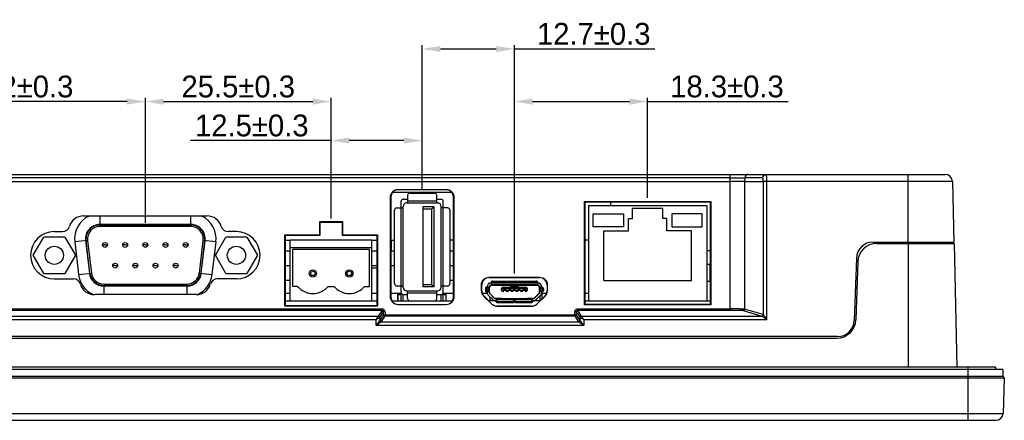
# Model space of a CAD drawing. Extents: x 1181 to 2072, y -1513 to -883.
# Tile 6 of 7: x 1761 to 1896, y -1033 to -978. Entities that reach past the tile are written whole.
import ezdxf

# ---------------------------------------------------------------- set-up
doc = ezdxf.new("R2010")
doc.units = 0
doc.header["$LTSCALE"] = 0.25
doc.layers.get('0').update_dxf_attribs({"color": 2, "linetype": 'CONTINUOUS'})
doc.layers.get('DEFPOINTS').update_dxf_attribs({"linetype": 'CONTINUOUS'})
doc.layers.add('实线', color=2, linetype='CONTINUOUS')
doc.layers.add('标注', color=8, linetype='CONTINUOUS')
doc.dimstyles.get("Standard").update_dxf_attribs({"dimtxt": 3, "dimasz": 2.5, "dimexe": 0.5, "dimexo": 0.5, "dimgap": 0.5, "dimtad": 1, "dimdec": 1, "dimtxsty": 'STANDARD', "dimcen": 2.5, "dimclrd": 256, "dimclre": 256, "dimclrt": 256, "dimazin": 3, "dimtfac": 0.5, "dimtdec": 1, "dimtmove": 0, "dimatfit": 3, "dimtolj": 1})

# ---------------------------------------------------------------- blocks, each defined once
blk = doc.blocks.new('*D420')
at = {"layer": 'DEFPOINTS', "color": 0}
for p in [(1746.12, -989.19), (1778.12, -1006.36), (1746.12, -1008.16)]:
    blk.add_point(p, dxfattribs=at)
at = {"layer": '标注'}
for p, q in [((1746.12, -1007.66), (1746.12, -988.69)), ((1775.62, -989.19), (1748.62, -989.19)), ((1778.12, -1005.86), (1778.12, -988.69))]:
    blk.add_line(p, q, dxfattribs=at)
for points in [[(1748.62, -988.77), (1748.62, -989.61), (1746.12, -989.19)], [(1775.62, -988.77), (1775.62, -989.61), (1778.12, -989.19)]]:
    blk.add_solid(points, dxfattribs=at)
at = {"layer": '标注', "insert": (1762.12, -987.14), "char_height": 3, "attachment_point": 5}
blk.add_mtext('\\A1;32±0.3', dxfattribs=at)
blk = doc.blocks.new('*D421')
at = {"layer": 'DEFPOINTS', "color": 0}
for p in [(1803.62, -989.19), (1778.12, -1006.36), (1803.62, -1005.69)]:
    blk.add_point(p, dxfattribs=at)
at = {"layer": '标注'}
for p, q in [((1778.12, -1005.86), (1778.12, -988.69)), ((1780.62, -989.19), (1801.12, -989.19)), ((1803.62, -1005.19), (1803.62, -988.69))]:
    blk.add_line(p, q, dxfattribs=at)
for points in [[(1780.62, -988.77), (1780.62, -989.61), (1778.12, -989.19)], [(1801.12, -988.77), (1801.12, -989.61), (1803.62, -989.19)]]:
    blk.add_solid(points, dxfattribs=at)
at = {"layer": '标注', "insert": (1790.87, -987.14), "char_height": 3, "attachment_point": 5}
blk.add_mtext('\\A1;25.5±0.3', dxfattribs=at)
blk = doc.blocks.new('*D422')
at = {"layer": 'DEFPOINTS', "color": 0}
for p in [(1828.78, -981.96), (1816.12, -1001.76), (1828.78, -1013.33)]:
    blk.add_point(p, dxfattribs=at)
at = {"layer": '标注'}
for p, q in [((1816.12, -1001.26), (1816.12, -981.46)), ((1818.62, -981.96), (1826.28, -981.96)), ((1828.78, -1012.83), (1828.78, -981.46)), ((1828.78, -981.96), (1848.06, -981.96))]:
    blk.add_line(p, q, dxfattribs=at)
for points in [[(1818.62, -981.55), (1818.62, -982.38), (1816.12, -981.96)], [(1826.28, -981.55), (1826.28, -982.38), (1828.78, -981.96)]]:
    blk.add_solid(points, dxfattribs=at)
at = {"layer": '标注', "insert": (1839.67, -979.9), "char_height": 3, "attachment_point": 5}
blk.add_mtext('\\A1;12.7±0.3', dxfattribs=at)
blk = doc.blocks.new('*D426')
at = {"layer": 'DEFPOINTS', "color": 0}
for p in [(1816.12, -994.55), (1816.12, -1001.29), (1803.62, -1005.74)]:
    blk.add_point(p, dxfattribs=at)
at = {"layer": '标注'}
for p, q in [((1803.62, -994.55), (1784.34, -994.55)), ((1803.62, -1005.24), (1803.62, -994.05)), ((1813.62, -994.55), (1806.12, -994.55)), ((1816.12, -1000.79), (1816.12, -994.05))]:
    blk.add_line(p, q, dxfattribs=at)
for points in [[(1806.12, -994.13), (1806.12, -994.96), (1803.62, -994.55)], [(1813.62, -994.13), (1813.62, -994.96), (1816.12, -994.55)]]:
    blk.add_solid(points, dxfattribs=at)
at = {"layer": '标注', "insert": (1792.73, -992.49), "char_height": 3, "attachment_point": 5}
blk.add_mtext('\\A1;12.5±0.3', dxfattribs=at)
blk = doc.blocks.new('*D427')
at = {"layer": 'DEFPOINTS', "color": 0}
for p in [(1847.07, -989.19), (1847.07, -1002.91), (1828.78, -1012.83)]:
    blk.add_point(p, dxfattribs=at)
at = {"layer": '标注'}
for p, q in [((1828.78, -1012.33), (1828.78, -988.69)), ((1831.28, -989.19), (1844.57, -989.19)), ((1847.07, -1002.41), (1847.07, -988.69)), ((1847.07, -989.19), (1866.35, -989.19))]:
    blk.add_line(p, q, dxfattribs=at)
for points in [[(1831.28, -988.77), (1831.28, -989.61), (1828.78, -989.19)], [(1844.57, -988.77), (1844.57, -989.61), (1847.07, -989.19)]]:
    blk.add_solid(points, dxfattribs=at)
at = {"layer": '标注', "insert": (1857.96, -987.13), "char_height": 3, "attachment_point": 5}
blk.add_mtext('\\A1;18.3±0.3', dxfattribs=at)

msp = doc.modelspace()

# ---------------------------------------------------------------- linework, layer by layer
at = {"color": 7, "linetype": 'CONTINUOUS'}
for p, q in [((1838.39, -1002.91), (1855.75, -1002.91)), ((1838.45, -1002.96), (1838.39, -1002.91)), ((1838.4, -1017.11), (1838.39, -1002.91)), ((1838.45, -1002.96), (1855.7, -1002.96)), ((1838.45, -1002.96), (1838.45, -1017.06)), ((1838.95, -1003.46), (1855.2, -1003.46)), ((1838.95, -1003.46), (1838.95, -1016.56)), ((1841.98, -1002.96), (1841.99, -1003.46)), ((1849.17, -1003.86), (1844.97, -1003.86)), ((1844.97, -1005.26), (1844.97, -1003.86)), ((1849.17, -1005.26), (1849.17, -1003.86)), ((1855.2, -1003.46), (1855.2, -1016.56)), ((1855.7, -1002.96), (1855.75, -1002.91)), ((1855.7, -1017.06), (1855.7, -1002.96)), ((1855.75, -1002.91), (1855.74, -1017.11)), ((1839.57, -1004.61), (1843.77, -1004.61)), ((1839.57, -1006.41), (1839.57, -1004.61)), ((1843.77, -1004.61), (1843.77, -1006.41)), ((1844.42, -1005.26), (1844.97, -1005.26)), ((1844.42, -1006.96), (1844.42, -1005.26)), ((1849.72, -1005.26), (1849.17, -1005.26)), ((1849.72, -1006.96), (1849.72, -1005.26)), ((1854.57, -1004.61), (1850.37, -1004.61)), ((1850.37, -1004.61), (1850.37, -1006.41)), ((1854.57, -1006.41), (1854.57, -1004.61)), ((1802.07, -1007.49), (1802.07, -1005.69)), ((1802.07, -1005.69), (1805.17, -1005.69)), ((1802.12, -1005.74), (1802.07, -1005.69)), ((1802.12, -1007.54), (1802.12, -1005.74)), ((1802.12, -1005.74), (1805.12, -1005.74)), ((1805.12, -1005.74), (1805.17, -1005.69)), ((1805.12, -1005.74), (1805.12, -1007.54)), ((1805.17, -1005.69), (1805.17, -1007.49)), ((1843.77, -1006.41), (1839.57, -1006.41)), ((1850.37, -1006.41), (1854.57, -1006.41)), ((1797.28, -1017.31), (1797.27, -1007.49)), ((1797.27, -1007.49), (1802.07, -1007.49)), ((1797.32, -1007.54), (1797.27, -1007.49)), ((1797.32, -1007.54), (1797.32, -1017.26)), ((1797.32, -1007.54), (1802.12, -1007.54)), ((1798.02, -1008.26), (1797.32, -1008.26)), ((1798.02, -1016.56), (1798.02, -1008.24)), ((1809.22, -1008.24), (1798.02, -1008.24)), ((1802.07, -1007.49), (1802.12, -1007.54)), ((1805.17, -1007.49), (1805.12, -1007.54)), ((1805.12, -1007.54), (1809.92, -1007.54)), ((1805.17, -1007.49), (1809.97, -1007.49)), ((1809.22, -1016.56), (1809.22, -1008.24)), ((1809.92, -1008.26), (1809.22, -1008.26)), ((1809.92, -1007.54), (1809.97, -1007.49)), ((1809.92, -1017.26), (1809.92, -1007.54)), ((1809.97, -1007.49), (1809.97, -1017.31)), ((1838.45, -1008.19), (1838.95, -1008.19)), ((1841.07, -1006.96), (1844.42, -1006.96)), ((1841.07, -1013.76), (1841.07, -1006.96)), ((1853.07, -1006.96), (1849.72, -1006.96)), ((1853.07, -1013.76), (1853.07, -1006.96)), ((1798.02, -1009.24), (1809.22, -1009.24)), ((1798.37, -1014.59), (1798.37, -1009.51)), ((1808.87, -1009.51), (1798.37, -1009.51)), ((1808.87, -1014.59), (1808.87, -1009.51)), ((1798.02, -1009.76), (1797.32, -1009.76)), ((1809.92, -1009.76), (1809.22, -1009.76)), ((1855.7, -1009.69), (1855.2, -1009.69)), ((1798.02, -1011.76), (1797.32, -1011.76)), ((1809.92, -1011.76), (1809.22, -1011.76)), ((1809.92, -1012.06), (1809.22, -1012.06)), ((1855.7, -1011.56), (1855.2, -1011.56)), ((1855.6, -1011.56), (1855.6, -1013.91)), ((1798.02, -1013.76), (1797.32, -1013.76)), ((1799.02, -1014.59), (1798.37, -1014.59)), ((1803.22, -1014.59), (1804.02, -1014.59)), ((1808.22, -1014.59), (1808.87, -1014.59)), ((1841.07, -1013.76), (1853.07, -1013.76)), ((1855.7, -1013.91), (1855.2, -1013.91)), ((1798.02, -1015.56), (1797.32, -1015.56)), ((1809.92, -1015.56), (1809.22, -1015.56)), ((1838.95, -1015.56), (1838.45, -1015.56)), ((1809.97, -1017.31), (1797.27, -1017.31)), ((1797.32, -1017.26), (1797.28, -1017.31)), ((1797.32, -1016.56), (1809.92, -1016.56)), ((1809.92, -1017.26), (1797.32, -1017.26)), ((1809.92, -1017.26), (1809.97, -1017.31)), ((1838.45, -1017.06), (1838.4, -1017.11)), ((1855.74, -1017.11), (1838.4, -1017.11)), ((1838.45, -1016.56), (1855.7, -1016.56)), ((1855.7, -1017.06), (1838.45, -1017.06)), ((1855.7, -1017.06), (1855.74, -1017.11))]:
    msp.add_line(p, q, dxfattribs=at)
for centre, radius in [((1801.12, -1012.81), 0.5), ((1806.12, -1012.81), 0.5), ((1801.12, -1012.81), 0.3), ((1806.12, -1012.81), 0.3)]:
    msp.add_circle(centre, radius, dxfattribs=at)
for centre in [(1801.12, -1012.81), (1806.12, -1012.81)]:
    msp.add_arc(centre, 2.75, 220.2142, 319.7858, dxfattribs=at)
at = {"layer": '实线'}
for p, q in [((1700.24, -999.19), (1887.91, -999.19)), ((1858.39, -999.68), (1729.75, -999.68)), ((1729.75, -1000.17), (1858.39, -1000.17)), ((1858.39, -1000.17), (1858.39, -999.68)), ((1858.39, -1017.68), (1858.39, -1000.17)), ((1858.4, -999.68), (1858.4, -999.19)), ((1860.39, -999.68), (1860.38, -1000.17)), ((1860.38, -1000.17), (1862.92, -1000.17)), ((1860.38, -1000.17), (1860.38, -1017.72)), ((1862.88, -999.68), (1860.39, -999.68)), ((1862.92, -1000.17), (1862.95, -1018.47)), ((1888.91, -1000.17), (1863.41, -1000.17)), ((1863.45, -1019.16), (1863.41, -1000.17)), ((1882.82, -1008.49), (1882.82, -999.19)), ((1888.91, -1000.17), (1889.08, -1008.49)), ((1812.77, -1001.29), (1819.47, -1001.29)), ((1811.77, -1016.06), (1811.77, -1002.29)), ((1811.82, -1002.29), (1811.77, -1002.29)), ((1811.82, -1002.29), (1811.82, -1016.06)), ((1820.2, -1001.69), (1812.04, -1001.69)), ((1813.52, -1002.61), (1814.12, -1002.61)), ((1814.12, -1002.06), (1814.12, -1003.11)), ((1814.12, -1002.81), (1818.12, -1002.81)), ((1814.42, -1001.76), (1817.82, -1001.76)), ((1816.27, -1001.69), (1816.27, -1001.76)), ((1818.12, -1003.11), (1818.12, -1002.06)), ((1818.12, -1002.61), (1818.72, -1002.61)), ((1820.47, -1002.29), (1820.42, -1002.29)), ((1820.42, -1016.06), (1820.42, -1002.29)), ((1820.47, -1002.29), (1820.47, -1016.06)), ((1812.32, -1014.21), (1812.32, -1004.11)), ((1812.62, -1003.81), (1813.52, -1003.81)), ((1813.22, -1015.41), (1813.22, -1002.91)), ((1813.52, -1014.71), (1813.52, -1003.61)), ((1814.02, -1003.11), (1818.22, -1003.11)), ((1817.72, -1003.66), (1816.22, -1003.66)), ((1816.22, -1003.66), (1816.22, -1014.66)), ((1817.42, -1003.96), (1816.22, -1003.96)), ((1817.72, -1003.66), (1817.42, -1003.96)), ((1817.42, -1003.96), (1817.42, -1014.36)), ((1817.72, -1003.66), (1817.72, -1014.66)), ((1818.72, -1014.71), (1818.72, -1003.61)), ((1819.62, -1003.81), (1818.72, -1003.81)), ((1819.02, -1015.41), (1819.02, -1002.91)), ((1819.92, -1004.11), (1819.92, -1014.21)), ((1838.39, -1002.91), (1855.75, -1002.91)), ((1838.45, -1002.96), (1838.39, -1002.91)), ((1838.4, -1017.11), (1838.39, -1002.91)), ((1838.45, -1002.96), (1855.7, -1002.96)), ((1838.45, -1002.96), (1838.45, -1017.06)), ((1855.7, -1002.96), (1855.75, -1002.91)), ((1855.7, -1017.06), (1855.7, -1002.96)), ((1855.75, -1002.91), (1855.74, -1017.11)), ((1769.62, -1004.91), (1786.62, -1004.91)), ((1771.87, -1004.91), (1771.87, -1006.36)), ((1784.37, -1006.36), (1784.37, -1004.91)), ((1784.37, -1006.09), (1771.87, -1006.09)), ((1771.87, -1006.16), (1784.37, -1006.16)), ((1784.37, -1006.36), (1771.87, -1006.36)), ((1802.07, -1007.49), (1802.07, -1005.69)), ((1802.07, -1005.69), (1805.17, -1005.69)), ((1802.12, -1005.74), (1802.07, -1005.69)), ((1802.12, -1007.54), (1802.12, -1005.74)), ((1802.12, -1005.74), (1805.12, -1005.74)), ((1805.12, -1005.74), (1805.17, -1005.69)), ((1805.12, -1005.74), (1805.12, -1007.54)), ((1805.17, -1005.69), (1805.17, -1007.49)), ((1762.73, -1010.31), (1764.18, -1007.81)), ((1767.06, -1007.81), (1764.18, -1007.81)), ((1765.62, -1007.06), (1766.74, -1007.06)), ((1767.06, -1007.81), (1768.51, -1010.31)), ((1770.18, -1008.26), (1768.42, -1008.47)), ((1770.51, -1012.78), (1769.99, -1008.28)), ((1770.18, -1008.26), (1770.71, -1012.76)), ((1785.53, -1012.76), (1786.06, -1008.26)), ((1786.26, -1008.28), (1785.73, -1012.78)), ((1787.82, -1008.47), (1786.06, -1008.26)), ((1787.73, -1010.31), (1789.18, -1007.81)), ((1792.06, -1007.81), (1789.18, -1007.81)), ((1790.62, -1007.06), (1789.5, -1007.06)), ((1792.06, -1007.81), (1793.51, -1010.31)), ((1797.28, -1017.31), (1797.27, -1007.49)), ((1797.27, -1007.49), (1802.07, -1007.49)), ((1797.32, -1007.54), (1797.27, -1007.49)), ((1797.32, -1007.54), (1797.32, -1017.26)), ((1797.32, -1007.54), (1802.12, -1007.54)), ((1802.07, -1007.49), (1802.12, -1007.54)), ((1805.17, -1007.49), (1805.12, -1007.54)), ((1805.12, -1007.54), (1809.92, -1007.54)), ((1805.17, -1007.49), (1809.97, -1007.49)), ((1809.92, -1007.54), (1809.97, -1007.49)), ((1809.92, -1017.26), (1809.92, -1007.54)), ((1809.97, -1007.49), (1809.97, -1017.31)), ((1812.32, -1008.26), (1811.82, -1008.26)), ((1811.88, -1008.26), (1811.88, -1009.76)), ((1819.92, -1008.19), (1820.42, -1008.19)), ((1768.42, -1008.47), (1768.95, -1012.97)), ((1769.91, -1008.29), (1770.44, -1012.79)), ((1772.55, -1008.89), (1772.25, -1008.89)), ((1772.62, -1008.89), (1772.92, -1008.89)), ((1775.32, -1008.89), (1775.02, -1008.89)), ((1775.39, -1008.89), (1775.69, -1008.89)), ((1778.09, -1008.89), (1777.79, -1008.89)), ((1778.16, -1008.89), (1778.46, -1008.89)), ((1780.86, -1008.89), (1780.56, -1008.89)), ((1780.93, -1008.89), (1781.23, -1008.89)), ((1783.63, -1008.89), (1783.33, -1008.89)), ((1783.7, -1008.89), (1784, -1008.89)), ((1785.8, -1012.79), (1786.33, -1008.29)), ((1787.29, -1012.97), (1787.82, -1008.47)), ((1878.04, -1008.49), (1889.08, -1008.49)), ((1878.52, -1008.69), (1889.13, -1008.69)), ((1882.87, -1025.69), (1882.87, -1008.49)), ((1888.08, -1008.49), (1888.08, -1008.69)), ((1889.13, -1008.69), (1889.49, -1025.69)), ((1764.18, -1012.81), (1762.73, -1010.31)), ((1768.51, -1010.31), (1767.06, -1012.81)), ((1789.18, -1012.81), (1787.73, -1010.31)), ((1793.51, -1010.31), (1792.06, -1012.81)), ((1812.32, -1009.76), (1811.82, -1009.76)), ((1820.42, -1009.76), (1819.92, -1009.76)), ((1875.74, -1010.71), (1875.44, -1019.27)), ((1773.93, -1011.73), (1773.63, -1011.73)), ((1774, -1011.73), (1774.3, -1011.73)), ((1776.7, -1011.73), (1776.4, -1011.73)), ((1776.77, -1011.73), (1777.07, -1011.73)), ((1779.47, -1011.73), (1779.17, -1011.73)), ((1779.54, -1011.73), (1779.84, -1011.73)), ((1782.24, -1011.73), (1781.94, -1011.73)), ((1782.31, -1011.73), (1782.61, -1011.73)), ((1812.32, -1011.76), (1811.82, -1011.76)), ((1820.42, -1011.76), (1819.92, -1011.76)), ((1875.92, -1011.2), (1875.64, -1019.18)), ((1764.18, -1012.81), (1767.06, -1012.81)), ((1765.62, -1013.56), (1768.24, -1013.56)), ((1768.95, -1012.97), (1770.71, -1012.76)), ((1785.53, -1012.76), (1787.29, -1012.97)), ((1790.62, -1013.56), (1788, -1013.56)), ((1789.18, -1012.81), (1792.06, -1012.81)), ((1825.29, -1013.33), (1832.27, -1013.33)), ((1825.29, -1013.33), (1825.29, -1013.37)), ((1825.29, -1013.37), (1832.27, -1013.37)), ((1832.27, -1013.37), (1832.27, -1013.33)), ((1772.4, -1014.26), (1772.4, -1015.71)), ((1772.4, -1014.26), (1783.84, -1014.26)), ((1783.84, -1014.46), (1772.4, -1014.46)), ((1772.4, -1014.53), (1783.84, -1014.53)), ((1783.84, -1015.71), (1783.84, -1014.26)), ((1812.62, -1014.51), (1813.52, -1014.51)), ((1817.42, -1014.36), (1816.22, -1014.36)), ((1817.72, -1014.66), (1816.22, -1014.66)), ((1817.72, -1014.66), (1817.42, -1014.36)), ((1818.72, -1014.51), (1819.62, -1014.51)), ((1820.42, -1013.76), (1819.92, -1013.76)), ((1824.29, -1014.37), (1824.26, -1014.37)), ((1824.26, -1015.19), (1824.26, -1014.37)), ((1824.29, -1015.19), (1824.29, -1014.37)), ((1824.98, -1014.91), (1824.79, -1014.91)), ((1824.79, -1014.91), (1824.79, -1015.11)), ((1825.33, -1014.71), (1824.94, -1014.71)), ((1824.98, -1014.91), (1824.98, -1015.11)), ((1825.03, -1014.71), (1825.03, -1014.66)), ((1825.23, -1015.31), (1825.23, -1014.71)), ((1825.33, -1014.66), (1825.33, -1015.41)), ((1825.34, -1015.41), (1825.34, -1014.77)), ((1825.58, -1014.02), (1825.58, -1014.41)), ((1825.58, -1014.3), (1831.98, -1014.3)), ((1831.98, -1014.41), (1825.58, -1014.41)), ((1825.69, -1014.42), (1828.37, -1014.42)), ((1825.78, -1013.87), (1831.78, -1013.87)), ((1825.78, -1013.87), (1825.78, -1014.05)), ((1825.78, -1014.05), (1831.78, -1014.05)), ((1827.01, -1014.41), (1827.02, -1014.42)), ((1830.53, -1014.89), (1827.03, -1014.89)), ((1827.03, -1015.09), (1827.03, -1014.89)), ((1827.23, -1014.69), (1830.33, -1014.69)), ((1827.23, -1014.69), (1827.23, -1015.29)), ((1827.57, -1014.41), (1827.57, -1014.42)), ((1828.27, -1014.42), (1828.27, -1014.69)), ((1828.37, -1014.41), (1828.37, -1014.69)), ((1829.19, -1014.61), (1828.37, -1014.61)), ((1828.62, -1014.61), (1828.62, -1014.69)), ((1828.94, -1014.69), (1828.94, -1014.61)), ((1829.19, -1014.69), (1829.19, -1014.41)), ((1829.19, -1014.42), (1831.88, -1014.42)), ((1829.29, -1014.69), (1829.29, -1014.42)), ((1829.99, -1014.42), (1829.99, -1014.41)), ((1830.33, -1015.29), (1830.33, -1014.69)), ((1830.53, -1014.89), (1830.53, -1015.09)), ((1830.54, -1014.42), (1830.55, -1014.41)), ((1831.78, -1014.05), (1831.78, -1013.87)), ((1831.98, -1014.41), (1831.98, -1014.02)), ((1832.23, -1015.41), (1832.23, -1014.66)), ((1832.62, -1014.71), (1832.23, -1014.71)), ((1832.23, -1014.77), (1832.23, -1015.41)), ((1832.34, -1014.71), (1832.34, -1015.31)), ((1832.53, -1014.66), (1832.53, -1014.71)), ((1832.77, -1014.91), (1832.58, -1014.91)), ((1832.58, -1014.91), (1832.58, -1015.11)), ((1832.77, -1014.91), (1832.77, -1015.11)), ((1833.3, -1014.37), (1833.27, -1014.37)), ((1833.27, -1014.37), (1833.27, -1015.19)), ((1833.3, -1014.37), (1833.3, -1015.19)), ((1785.12, -1015.71), (1771.12, -1015.71)), ((1811.77, -1016.06), (1811.82, -1016.06)), ((1813.26, -1015.56), (1811.82, -1015.56)), ((1812.72, -1015.56), (1812.72, -1016.56)), ((1812.84, -1015.71), (1813.24, -1015.71)), ((1812.84, -1016.56), (1812.84, -1015.71)), ((1812.97, -1015.56), (1812.97, -1015.71)), ((1813.24, -1016.56), (1813.24, -1015.71)), ((1813.52, -1015.71), (1814.12, -1015.71)), ((1813.52, -1016.56), (1813.52, -1015.71)), ((1814.02, -1015.21), (1818.22, -1015.21)), ((1814.12, -1016.26), (1814.12, -1015.21)), ((1818.12, -1015.51), (1814.12, -1015.51)), ((1818.12, -1016.26), (1818.12, -1015.21)), ((1818.12, -1015.71), (1818.72, -1015.71)), ((1818.72, -1016.56), (1818.72, -1015.71)), ((1820.42, -1015.56), (1818.98, -1015.56)), ((1819, -1015.71), (1819.4, -1015.71)), ((1819, -1016.56), (1819, -1015.71)), ((1819.07, -1015.71), (1819.07, -1015.56)), ((1819.4, -1016.56), (1819.4, -1015.71)), ((1820.42, -1016.06), (1820.47, -1016.06)), ((1824.26, -1015.19), (1824.29, -1015.19)), ((1825.05, -1015.56), (1824.37, -1015.56)), ((1824.58, -1015.89), (1824.56, -1015.92)), ((1824.56, -1015.92), (1825.68, -1017.04)), ((1825.7, -1017.01), (1824.58, -1015.89)), ((1824.79, -1015.11), (1824.98, -1015.11)), ((1824.94, -1015.31), (1825.33, -1015.31)), ((1825.03, -1015.41), (1825.03, -1015.31)), ((1825.8, -1016.4), (1825.19, -1015.8)), ((1825.4, -1015.58), (1826.01, -1016.19)), ((1826.01, -1016.18), (1825.41, -1015.58)), ((1825.42, -1016.02), (1825.42, -1016.56)), ((1825.78, -1015.95), (1825.78, -1015.96)), ((1825.78, -1016.56), (1825.78, -1016.38)), ((1826.18, -1016.26), (1831.38, -1016.26)), ((1826.99, -1016.26), (1826.19, -1016.26)), ((1826.28, -1016.26), (1826.28, -1016.65)), ((1828.77, -1016.37), (1826.28, -1016.37)), ((1826.56, -1016.26), (1826.56, -1016.26)), ((1826.99, -1016.26), (1826.99, -1016.26)), ((1827.03, -1015.09), (1827.3, -1015.09)), ((1827.3, -1015.29), (1827.23, -1015.29)), ((1827.67, -1015.07), (1827.3, -1015.07)), ((1827.3, -1015.29), (1827.3, -1015.07)), ((1827.67, -1015.17), (1827.3, -1015.17)), ((1827.67, -1015.07), (1827.67, -1015.29)), ((1827.67, -1015.09), (1827.95, -1015.09)), ((1827.95, -1015.29), (1827.67, -1015.29)), ((1828.32, -1015.07), (1827.95, -1015.07)), ((1827.95, -1015.29), (1827.95, -1015.07)), ((1828.32, -1015.17), (1827.95, -1015.17)), ((1828.32, -1015.07), (1828.32, -1015.29)), ((1828.32, -1015.09), (1828.6, -1015.09)), ((1828.6, -1015.29), (1828.32, -1015.29)), ((1828.97, -1015.07), (1828.6, -1015.07)), ((1828.6, -1015.29), (1828.6, -1015.07)), ((1828.97, -1015.17), (1828.6, -1015.17)), ((1828.77, -1016.65), (1828.77, -1016.26)), ((1828.79, -1016.26), (1828.79, -1016.65)), ((1831.28, -1016.37), (1828.79, -1016.37)), ((1828.97, -1015.07), (1828.97, -1015.29)), ((1828.97, -1015.09), (1829.25, -1015.09)), ((1829.25, -1015.29), (1828.97, -1015.29)), ((1829.62, -1015.07), (1829.25, -1015.07)), ((1829.25, -1015.29), (1829.25, -1015.07)), ((1829.62, -1015.17), (1829.25, -1015.17)), ((1829.62, -1015.07), (1829.62, -1015.29)), ((1829.62, -1015.09), (1829.9, -1015.09)), ((1829.9, -1015.29), (1829.62, -1015.29)), ((1830.27, -1015.07), (1829.9, -1015.07)), ((1829.9, -1015.29), (1829.9, -1015.07)), ((1830.27, -1015.17), (1829.9, -1015.17)), ((1830.27, -1015.07), (1830.27, -1015.29)), ((1830.27, -1015.09), (1830.53, -1015.09)), ((1830.33, -1015.29), (1830.27, -1015.29)), ((1831.37, -1016.26), (1830.57, -1016.26)), ((1830.57, -1016.26), (1830.57, -1016.26)), ((1831.01, -1016.26), (1831.01, -1016.26)), ((1831.28, -1016.65), (1831.28, -1016.26)), ((1832.15, -1015.58), (1831.55, -1016.18)), ((1831.55, -1016.19), (1832.16, -1015.58)), ((1832.37, -1015.8), (1831.77, -1016.4)), ((1831.78, -1015.96), (1831.78, -1015.95)), ((1831.78, -1016.38), (1831.78, -1016.56)), ((1832.98, -1015.89), (1831.86, -1017.01)), ((1831.88, -1017.04), (1833, -1015.92)), ((1832.23, -1015.31), (1832.62, -1015.31)), ((1832.28, -1015.89), (1832.28, -1016.56)), ((1833.19, -1015.56), (1832.51, -1015.56)), ((1832.53, -1015.31), (1832.53, -1015.41)), ((1832.53, -1015.56), (1832.53, -1016.34)), ((1832.58, -1015.11), (1832.77, -1015.11)), ((1833, -1015.92), (1832.98, -1015.89)), ((1833.27, -1015.19), (1833.3, -1015.19)), ((1729.75, -1017.68), (1810.62, -1017.68)), ((1809.97, -1017.31), (1797.27, -1017.31)), ((1797.32, -1017.26), (1797.28, -1017.31)), ((1809.92, -1017.26), (1797.32, -1017.26)), ((1809.92, -1017.26), (1809.97, -1017.31)), ((1810.62, -1017.88), (1810.62, -1017.68)), ((1811.97, -1016.56), (1820.27, -1016.56)), ((1812.82, -1017.06), (1819.42, -1017.06)), ((1812.82, -1017.06), (1812.82, -1017.11)), ((1819.42, -1017.11), (1812.82, -1017.11)), ((1819.42, -1017.11), (1819.42, -1017.06)), ((1826.28, -1016.56), (1825.25, -1016.56)), ((1825.68, -1017.04), (1825.7, -1017.01)), ((1831.15, -1017.31), (1826.41, -1017.31)), ((1826.41, -1017.31), (1826.41, -1017.34)), ((1831.15, -1017.34), (1826.41, -1017.34)), ((1826.48, -1016.62), (1828.57, -1016.62)), ((1826.48, -1016.62), (1826.48, -1016.81)), ((1826.48, -1016.81), (1828.57, -1016.81)), ((1828.57, -1016.81), (1828.57, -1016.62)), ((1828.77, -1016.46), (1828.79, -1016.46)), ((1828.79, -1016.56), (1828.77, -1016.56)), ((1828.99, -1016.62), (1831.08, -1016.62)), ((1828.99, -1016.62), (1828.99, -1016.81)), ((1828.99, -1016.81), (1831.08, -1016.81)), ((1831.08, -1016.81), (1831.08, -1016.62)), ((1831.15, -1017.34), (1831.15, -1017.31)), ((1832.31, -1016.56), (1831.28, -1016.56)), ((1831.86, -1017.01), (1831.88, -1017.04)), ((1837.47, -1017.68), (1858.39, -1017.68)), ((1837.47, -1017.68), (1837.47, -1017.88)), ((1838.45, -1017.06), (1838.4, -1017.11)), ((1855.74, -1017.11), (1838.4, -1017.11)), ((1855.7, -1017.06), (1838.45, -1017.06)), ((1855.7, -1017.06), (1855.74, -1017.11)), ((1858.39, -1017.88), (1858.39, -1017.68)), ((1862.95, -1018.47), (1860.38, -1017.72)), ((1725.4, -1018.67), (1810.09, -1018.67)), ((1810.62, -1017.88), (1729.76, -1017.88)), ((1810.62, -1017.88), (1810.09, -1018.67)), ((1810.29, -1018.87), (1810.82, -1018.08)), ((1810.82, -1018.48), (1810.29, -1019.27)), ((1810.29, -1018.87), (1810.29, -1019.27)), ((1810.49, -1019.47), (1811.02, -1018.68)), ((1811.02, -1018.08), (1810.82, -1018.08)), ((1810.82, -1018.48), (1810.82, -1018.08)), ((1810.82, -1018.48), (1837.27, -1018.48)), ((1811.02, -1018.08), (1811.02, -1018.68)), ((1837.07, -1018.68), (1811.02, -1018.68)), ((1837.27, -1018.08), (1837.07, -1018.08)), ((1837.07, -1018.68), (1837.07, -1018.08)), ((1837.07, -1018.68), (1837.6, -1019.47)), ((1837.27, -1018.08), (1837.8, -1018.87)), ((1837.27, -1018.08), (1837.27, -1018.48)), ((1837.8, -1019.27), (1837.27, -1018.48)), ((1858.39, -1017.88), (1837.47, -1017.88)), ((1838, -1018.67), (1837.47, -1017.88)), ((1837.8, -1019.27), (1837.8, -1018.87)), ((1838, -1018.67), (1862.75, -1018.67)), ((1860.18, -1017.92), (1862.75, -1018.67)), ((1809.79, -1019.16), (1724.69, -1019.16)), ((1809.79, -1019.96), (1809.79, -1019.16)), ((1838.3, -1019.96), (1809.79, -1019.96)), ((1810.49, -1019.47), (1837.6, -1019.47)), ((1863.45, -1019.16), (1838.3, -1019.16)), ((1838.3, -1019.16), (1838.3, -1019.96)), ((1873.14, -1021.49), (1715, -1021.49)), ((1715.1, -1021.69), (1873.05, -1021.69)), ((1894.83, -1025.69), (1693.31, -1025.69)), ((1891.07, -1032.99), (1891.07, -1025.69)), ((1894.83, -1025.69), (1894.83, -1025.99)), ((1896.03, -1027.2), (1692.11, -1027.2)), ((1895.83, -1025.99), (1692.31, -1025.99)), ((1895.83, -1026.99), (1692.31, -1026.99)), ((1895.83, -1025.99), (1895.83, -1026.99)), ((1896.03, -1027.2), (1895.86, -1032.03)), ((1692.28, -1032.03), (1895.86, -1032.03)), ((1693.28, -1032.99), (1894.86, -1032.99))]:
    msp.add_line(p, q, dxfattribs=at)
for centre, radius in [((1765.62, -1010.31), 1.25), ((1772.58, -1008.89), 0.335), ((1772.58, -1008.89), 0.035), ((1775.35, -1008.89), 0.335), ((1775.35, -1008.89), 0.035), ((1778.12, -1008.89), 0.335), ((1778.12, -1008.89), 0.035), ((1780.89, -1008.89), 0.335), ((1780.89, -1008.89), 0.035), ((1783.66, -1008.89), 0.335), ((1783.66, -1008.89), 0.035), ((1790.62, -1010.31), 1.25), ((1773.97, -1011.73), 0.335), ((1773.97, -1011.73), 0.035), ((1776.74, -1011.73), 0.335), ((1776.74, -1011.73), 0.035), ((1779.51, -1011.73), 0.335), ((1779.51, -1011.73), 0.035), ((1782.28, -1011.73), 0.335), ((1782.28, -1011.73), 0.035)]:
    msp.add_circle(centre, radius, dxfattribs=at)
for centre, radius, start, end in [((1857.65, -1000.04), 5.27, 358.536, 359.9842), ((1887.91, -1000.19), 1, 1.2, 90), ((1812.82, -1002.29), 1, 92.913, 179.9754), ((1819.42, -1002.29), 1, 0.0246, 87.087), ((1813.52, -1002.91), 0.3, 90, 180), ((1814.42, -1002.06), 0.3, 90, 180), ((1817.82, -1002.06), 0.3, 0, 90), ((1818.72, -1002.91), 0.3, 0, 90), ((1812.62, -1004.11), 0.3, 90, 180), ((1814.02, -1003.61), 0.5, 90, 180), ((1818.22, -1003.61), 0.5, 0, 90), ((1819.62, -1004.11), 0.3, 0, 90), ((1769.62, -1006.91), 2, 90, 163.5408), ((1771.87, -1008.06), 3.47, 114.9435, 186.7098), ((1784.37, -1008.06), 3.47, 353.2902, 65.0565), ((1786.62, -1006.91), 2, 16.4592, 90), ((1766.74, -1006.06), 1, 270, 343.5408), ((1771.87, -1008.06), 1.97, 90, 186.7098), ((1771.87, -1008.06), 1.9, 90, 186.7098), ((1771.87, -1008.06), 1.7, 90, 186.7098), ((1784.37, -1008.06), 1.97, 353.2902, 90), ((1784.37, -1008.06), 1.9, 353.2902, 90), ((1784.37, -1008.06), 1.7, 353.2902, 90), ((1789.5, -1006.06), 1, 196.4592, 270), ((1765.62, -1010.31), 3.25, 90, 270), ((1790.62, -1010.31), 3.25, 270, 90), ((1878.04, -1010.79), 2.3, 90, 178), ((1878.52, -1011.29), 2.6, 90.0025, 178.0025), ((1768.24, -1014.56), 1, 16.4592, 90), ((1772.4, -1012.56), 3.47, 186.7098, 245.0565), ((1772.4, -1012.56), 1.97, 186.7098, 270), ((1772.4, -1012.56), 1.9, 186.7098, 270), ((1772.4, -1012.56), 1.7, 186.7098, 270), ((1783.84, -1012.56), 1.7, 270, 353.2902), ((1783.84, -1012.56), 1.9, 270, 353.2902), ((1783.84, -1012.56), 1.97, 270, 353.2902), ((1783.84, -1012.56), 3.47, 294.9435, 353.2902), ((1788, -1014.56), 1, 90, 163.5408), ((1825.29, -1014.37), 1, 90.0065, 179.9947), ((1832.27, -1014.37), 1, 0.0057, 89.994), ((1771.12, -1013.71), 2, 196.4592, 270), ((1785.12, -1013.71), 2, 270, 343.5408), ((1812.62, -1014.21), 0.3, 180, 270), ((1814.02, -1014.71), 0.5, 180, 270), ((1818.22, -1014.71), 0.5, 270, 0), ((1819.62, -1014.21), 0.3, 270, 0), ((1825.58, -1014.66), 0.55, 90, 180), ((1825.58, -1014.66), 0.25, 90, 180), ((1825.69, -1014.77), 0.35, 90, 180), ((1826.46, -1014.51), 0.1, 72.7343, 90), ((1827.23, -1014.89), 0.2, 90, 180), ((1830.33, -1014.89), 0.2, 0, 90), ((1831.1, -1014.51), 0.1, 90, 107.2657), ((1831.88, -1014.77), 0.35, 0, 90), ((1831.98, -1014.66), 0.55, 0, 90), ((1831.98, -1014.66), 0.25, 0, 90), ((1812.82, -1016.06), 1, 180.006, 269.9938), ((1813.52, -1015.41), 0.3, 180, 270), ((1814.42, -1016.26), 0.3, 180, 270), ((1817.82, -1016.26), 0.3, 270, 0), ((1818.72, -1015.41), 0.3, 270, 0), ((1819.42, -1016.06), 1, 270.0062, 359.994), ((1825.29, -1015.19), 1.04, 180.0005, 224.9891), ((1825.29, -1015.19), 1, 179.9992, 225.0013), ((1825.58, -1015.41), 0.55, 180, 225), ((1825.58, -1015.41), 0.25, 180, 225), ((1825.59, -1015.41), 0.25, 180, 225), ((1826.19, -1016.01), 0.25, 225, 270), ((1826.18, -1016.01), 0.25, 225, 270), ((1827.23, -1015.09), 0.2, 180, 270), ((1830.33, -1015.09), 0.2, 270, 0), ((1831.37, -1016.01), 0.25, 270, 315), ((1831.38, -1016.01), 0.25, 270, 315), ((1831.98, -1015.41), 0.25, 315, 0), ((1831.98, -1015.41), 0.25, 315, 360), ((1831.98, -1015.41), 0.55, 315, 360), ((1832.27, -1015.19), 1, 314.9987, 0.001), ((1832.27, -1015.19), 1.04, 315.0179, 359.9958), ((1826.41, -1016.31), 1, 224.9951, 269.9917), ((1826.18, -1016.01), 0.55, 225, 270), ((1826.33, -1016.76), 0.5, 146.6707, 156.3321), ((1831.15, -1016.31), 0.999, 269.9658, 315.0086), ((1831.38, -1016.01), 0.55, 270, 315), ((1831.23, -1016.76), 0.5, 23.6679, 33.3293), ((1810.09, -1018.87), 0.2, 0.0836, 89.9924), ((1810.62, -1018.08), 0.2, 0.0147, 56.3065), ((1811.02, -1018.48), 0.2, 179.9278, 269.992), ((1837.07, -1018.48), 0.2, 270.0102, 0.0701), ((1837.47, -1018.08), 0.2, 89.9485, 180.0099), ((1838, -1018.87), 0.2, 89.9976, 179.917), ((1873.05, -1019.09), 2.6, 270.0025, 358.0025), ((1873.14, -1019.19), 2.3, 270, 358), ((1895.83, -1027.19), 0.2, 358, 90), ((1894.86, -1031.99), 1, 270, 358)]:
    msp.add_arc(centre, radius, start, end, dxfattribs=at)
for points, knots in [([(1860.38, -1000.17), (1860.36, -1000.17), (1860.29, -1000.17), (1860.16, -1000.17), (1859.97, -1000.17), (1859.61, -1000.17), (1859.08, -1000.17), (1858.63, -1000.17), (1858.39, -1000.17)], [0, 0, 0, 0, 0.033705, 0.100401, 0.197826, 0.322693, 0.636686, 1, 1, 1, 1]), ([(1858.4, -999.68), (1858.64, -999.68), (1859.09, -999.67), (1859.69, -999.67), (1860.11, -999.68), (1860.33, -999.67), (1860.39, -999.68)], [0, 0, 0, 0, 0.363342, 0.677368, 0.899642, 1, 1, 1, 1]), ([(1860.89, -999.19), (1860.76, -999.19), (1860.5, -999.29), (1860.4, -999.55), (1860.39, -999.68)], [0, 0, 0, 0, 0.499167, 1, 1, 1, 1]), ([(1862.88, -999.68), (1862.89, -999.55), (1863, -999.29), (1863.26, -999.19), (1863.38, -999.19)], [0, 0, 0, 0, 0.500584, 1, 1, 1, 1]), ([(1862.92, -1000.04), (1862.92, -999.99), (1862.92, -999.9), (1862.91, -999.79), (1862.9, -999.72), (1862.89, -999.68), (1862.88, -999.68)], [0, 0, 0, 0, 0.396788, 0.71535, 0.919521, 1, 1, 1, 1]), ([(1863.41, -1000.17), (1863.35, -1000.17), (1863.24, -1000.17), (1863.09, -1000.17), (1862.99, -1000.18), (1862.93, -1000.18), (1862.92, -1000.18)], [0, 0, 0, 0, 0.362679, 0.677094, 0.899199, 1, 1, 1, 1]), ([(1863.41, -1000.17), (1863.41, -1000.04), (1863.42, -999.86), (1863.41, -999.63), (1863.41, -999.48), (1863.4, -999.36), (1863.4, -999.28), (1863.39, -999.22), (1863.39, -999.2), (1863.38, -999.19), (1863.38, -999.19)], [0, 0, 0, 0, 0.383111, 0.555533, 0.706246, 0.829765, 0.921712, 0.978545, 0.993435, 1, 1, 1, 1]), ([(1811.77, -1002.28), (1811.77, -1002.15), (1811.82, -1001.89), (1812.05, -1001.56), (1812.38, -1001.34), (1812.64, -1001.29), (1812.77, -1001.29)], [0, 0, 0, 0, 0.249938, 0.499984, 0.750005, 1, 1, 1, 1]), ([(1819.47, -1001.29), (1819.6, -1001.29), (1819.86, -1001.34), (1820.19, -1001.56), (1820.42, -1001.89), (1820.47, -1002.15), (1820.47, -1002.28)], [0, 0, 0, 0, 0.249977, 0.499996, 0.750051, 1, 1, 1, 1]), ([(1824.26, -1014.36), (1824.26, -1014.1), (1824.51, -1013.58), (1825.03, -1013.33), (1825.29, -1013.33)], [0, 0, 0, 0, 0.499986, 1, 1, 1, 1]), ([(1832.27, -1013.33), (1832.4, -1013.33), (1832.68, -1013.39), (1833.02, -1013.62), (1833.25, -1013.96), (1833.3, -1014.23), (1833.3, -1014.36)], [0, 0, 0, 0, 0.249991, 0.500003, 0.750014, 1, 1, 1, 1]), ([(1824.94, -1014.71), (1824.93, -1014.71), (1824.91, -1014.71), (1824.87, -1014.73), (1824.83, -1014.77), (1824.8, -1014.83), (1824.79, -1014.88), (1824.79, -1014.91)], [0, 0, 0, 0, 0.108933, 0.220693, 0.458699, 0.721287, 1, 1, 1, 1]), ([(1824.98, -1014.91), (1824.98, -1014.88), (1824.99, -1014.83), (1825.02, -1014.77), (1825.07, -1014.73), (1825.11, -1014.71), (1825.13, -1014.71), (1825.14, -1014.71)], [0, 0, 0, 0, 0.278713, 0.5413, 0.779307, 0.891067, 1, 1, 1, 1]), ([(1825.78, -1013.87), (1825.75, -1013.87), (1825.7, -1013.87), (1825.64, -1013.91), (1825.6, -1013.95), (1825.58, -1013.99), (1825.58, -1014.01), (1825.58, -1014.02)], [0, 0, 0, 0, 0.277075, 0.538883, 0.777517, 0.890084, 1, 1, 1, 1]), ([(1825.58, -1014.21), (1825.58, -1014.2), (1825.58, -1014.18), (1825.6, -1014.14), (1825.64, -1014.09), (1825.7, -1014.06), (1825.75, -1014.05), (1825.78, -1014.05)], [0, 0, 0, 0, 0.109916, 0.222483, 0.461117, 0.722925, 1, 1, 1, 1]), ([(1831.98, -1014.02), (1831.98, -1014.01), (1831.98, -1013.99), (1831.96, -1013.95), (1831.92, -1013.91), (1831.86, -1013.87), (1831.81, -1013.87), (1831.78, -1013.87)], [0, 0, 0, 0, 0.109916, 0.222483, 0.461117, 0.722925, 1, 1, 1, 1]), ([(1831.78, -1014.05), (1831.81, -1014.05), (1831.86, -1014.06), (1831.92, -1014.09), (1831.96, -1014.14), (1831.98, -1014.18), (1831.98, -1014.2), (1831.98, -1014.21)], [0, 0, 0, 0, 0.277075, 0.538883, 0.777517, 0.890084, 1, 1, 1, 1]), ([(1832.42, -1014.71), (1832.43, -1014.71), (1832.46, -1014.71), (1832.5, -1014.73), (1832.54, -1014.77), (1832.57, -1014.83), (1832.58, -1014.88), (1832.58, -1014.91)], [0, 0, 0, 0, 0.108933, 0.220693, 0.458699, 0.721287, 1, 1, 1, 1]), ([(1832.77, -1014.91), (1832.77, -1014.88), (1832.76, -1014.83), (1832.73, -1014.77), (1832.69, -1014.73), (1832.65, -1014.71), (1832.63, -1014.71), (1832.62, -1014.71)], [0, 0, 0, 0, 0.278713, 0.5413, 0.779307, 0.891067, 1, 1, 1, 1]), ([(1812.82, -1017.11), (1812.68, -1017.11), (1812.41, -1017.05), (1812.06, -1016.81), (1811.82, -1016.46), (1811.77, -1016.18), (1811.77, -1016.04)], [0, 0, 0, 0, 0.249951, 0.499986, 0.75, 1, 1, 1, 1]), ([(1820.47, -1016.04), (1820.47, -1016.18), (1820.42, -1016.46), (1820.19, -1016.81), (1819.84, -1017.05), (1819.56, -1017.11), (1819.42, -1017.11)], [0, 0, 0, 0, 0.249987, 0.499997, 0.750042, 1, 1, 1, 1]), ([(1824.79, -1015.11), (1824.79, -1015.14), (1824.8, -1015.19), (1824.83, -1015.25), (1824.87, -1015.29), (1824.91, -1015.31), (1824.93, -1015.31), (1824.94, -1015.31)], [0, 0, 0, 0, 0.278713, 0.5413, 0.779307, 0.891067, 1, 1, 1, 1]), ([(1825.14, -1015.31), (1825.13, -1015.31), (1825.11, -1015.31), (1825.07, -1015.29), (1825.02, -1015.25), (1824.99, -1015.19), (1824.98, -1015.14), (1824.98, -1015.11)], [0, 0, 0, 0, 0.108933, 0.220693, 0.458699, 0.721287, 1, 1, 1, 1]), ([(1832.58, -1015.11), (1832.58, -1015.14), (1832.57, -1015.19), (1832.54, -1015.25), (1832.5, -1015.29), (1832.46, -1015.31), (1832.43, -1015.31), (1832.42, -1015.31)], [0, 0, 0, 0, 0.278713, 0.5413, 0.779307, 0.891067, 1, 1, 1, 1]), ([(1832.62, -1015.31), (1832.63, -1015.31), (1832.65, -1015.31), (1832.69, -1015.29), (1832.73, -1015.25), (1832.76, -1015.19), (1832.77, -1015.14), (1832.77, -1015.11)], [0, 0, 0, 0, 0.108933, 0.220693, 0.458699, 0.721287, 1, 1, 1, 1]), ([(1811.02, -1018.08), (1811.02, -1018.02), (1810.98, -1017.88), (1810.89, -1017.78), (1810.84, -1017.75)], [0, 0, 0, 0, 0.500002, 1, 1, 1, 1]), ([(1826.41, -1017.34), (1826.27, -1017.34), (1826, -1017.28), (1825.77, -1017.13), (1825.68, -1017.04)], [0, 0, 0, 0, 0.5, 1, 1, 1, 1]), ([(1826.48, -1016.62), (1826.45, -1016.62), (1826.4, -1016.61), (1826.34, -1016.58), (1826.3, -1016.53), (1826.28, -1016.49), (1826.28, -1016.47), (1826.28, -1016.46)], [0, 0, 0, 0, 0.277075, 0.538883, 0.777517, 0.890084, 1, 1, 1, 1]), ([(1826.28, -1016.65), (1826.28, -1016.66), (1826.28, -1016.68), (1826.3, -1016.72), (1826.34, -1016.76), (1826.4, -1016.8), (1826.45, -1016.81), (1826.48, -1016.81)], [0, 0, 0, 0, 0.109916, 0.222483, 0.461117, 0.722925, 1, 1, 1, 1]), ([(1828.77, -1016.46), (1828.77, -1016.47), (1828.77, -1016.49), (1828.75, -1016.53), (1828.71, -1016.58), (1828.65, -1016.61), (1828.6, -1016.62), (1828.57, -1016.62)], [0, 0, 0, 0, 0.109916, 0.222483, 0.461117, 0.722925, 1, 1, 1, 1]), ([(1828.57, -1016.81), (1828.6, -1016.81), (1828.65, -1016.8), (1828.71, -1016.76), (1828.75, -1016.72), (1828.77, -1016.68), (1828.77, -1016.66), (1828.77, -1016.65)], [0, 0, 0, 0, 0.277075, 0.538883, 0.777517, 0.890084, 1, 1, 1, 1]), ([(1828.99, -1016.62), (1828.96, -1016.62), (1828.91, -1016.61), (1828.85, -1016.58), (1828.81, -1016.53), (1828.79, -1016.49), (1828.79, -1016.47), (1828.79, -1016.46)], [0, 0, 0, 0, 0.277075, 0.538883, 0.777517, 0.890084, 1, 1, 1, 1]), ([(1828.79, -1016.65), (1828.79, -1016.66), (1828.79, -1016.68), (1828.81, -1016.72), (1828.85, -1016.76), (1828.91, -1016.8), (1828.96, -1016.81), (1828.99, -1016.81)], [0, 0, 0, 0, 0.109916, 0.222483, 0.461117, 0.722925, 1, 1, 1, 1]), ([(1831.28, -1016.46), (1831.28, -1016.47), (1831.28, -1016.49), (1831.26, -1016.53), (1831.22, -1016.58), (1831.16, -1016.61), (1831.11, -1016.62), (1831.08, -1016.62)], [0, 0, 0, 0, 0.109916, 0.222483, 0.461117, 0.722925, 1, 1, 1, 1]), ([(1831.08, -1016.81), (1831.11, -1016.81), (1831.16, -1016.8), (1831.22, -1016.76), (1831.26, -1016.72), (1831.28, -1016.68), (1831.28, -1016.66), (1831.28, -1016.65)], [0, 0, 0, 0, 0.277075, 0.538883, 0.777517, 0.890084, 1, 1, 1, 1]), ([(1831.88, -1017.04), (1831.79, -1017.13), (1831.56, -1017.28), (1831.29, -1017.34), (1831.15, -1017.34)], [0, 0, 0, 0, 0.5, 1, 1, 1, 1]), ([(1837.07, -1018.08), (1837.07, -1018.03), (1837.09, -1017.92), (1837.18, -1017.79), (1837.32, -1017.7), (1837.42, -1017.68), (1837.47, -1017.68)], [0, 0, 0, 0, 0.250008, 0.499955, 0.749852, 1, 1, 1, 1]), ([(1860.38, -1017.72), (1860.36, -1017.72), (1860.29, -1017.71), (1860.16, -1017.7), (1859.97, -1017.7), (1859.61, -1017.69), (1859.08, -1017.68), (1858.63, -1017.68), (1858.39, -1017.68)], [0, 0, 0, 0, 0.033974, 0.100769, 0.198203, 0.323037, 0.636877, 1, 1, 1, 1]), ([(1860.38, -1017.72), (1860.38, -1017.77), (1860.34, -1017.88), (1860.23, -1017.92), (1860.18, -1017.92)], [0, 0, 0, 0, 0.500409, 1, 1, 1, 1]), ([(1809.79, -1019.16), (1809.86, -1019.05), (1809.95, -1018.9), (1810.05, -1018.74), (1810.08, -1018.68), (1810.09, -1018.67)], [0, 0, 0, 0, 0.668916, 0.90237, 1, 1, 1, 1]), ([(1810.29, -1018.87), (1810.29, -1018.87), (1810.27, -1018.88), (1810.24, -1018.89), (1810.19, -1018.92), (1810.12, -1018.96), (1810.05, -1019), (1809.94, -1019.07), (1809.85, -1019.12), (1809.79, -1019.16)], [0, 0, 0, 0, 0.025764, 0.092726, 0.195152, 0.325569, 0.477084, 0.643754, 1, 1, 1, 1]), ([(1838.3, -1019.16), (1838.24, -1019.12), (1838.15, -1019.07), (1838.04, -1019), (1837.97, -1018.96), (1837.9, -1018.92), (1837.85, -1018.89), (1837.82, -1018.88), (1837.8, -1018.87), (1837.8, -1018.87)], [0, 0, 0, 0, 0.356244, 0.522917, 0.674432, 0.804841, 0.907257, 0.974221, 1, 1, 1, 1]), ([(1838, -1018.67), (1838, -1018.67), (1838.01, -1018.69), (1838.03, -1018.72), (1838.06, -1018.77), (1838.12, -1018.86), (1838.2, -1018.99), (1838.26, -1019.1), (1838.3, -1019.16)], [0, 0, 0, 0, 0.027445, 0.095519, 0.198363, 0.328608, 0.645346, 1, 1, 1, 1]), ([(1860.18, -1017.92), (1860.16, -1017.92), (1860.1, -1017.91), (1859.98, -1017.9), (1859.81, -1017.9), (1859.49, -1017.89), (1859.01, -1017.88), (1858.61, -1017.88), (1858.39, -1017.88)], [0, 0, 0, 0, 0.034074, 0.100786, 0.198243, 0.323081, 0.636894, 1, 1, 1, 1]), ([(1862.75, -1018.67), (1862.8, -1018.67), (1862.91, -1018.63), (1862.95, -1018.52), (1862.95, -1018.47)], [0, 0, 0, 0, 0.498388, 1, 1, 1, 1]), ([(1862.75, -1018.67), (1862.8, -1018.67), (1862.9, -1018.62), (1862.95, -1018.52), (1862.95, -1018.47)], [0, 0, 0, 0, 0.499093, 1, 1, 1, 1]), ([(1863.45, -1019.16), (1863.38, -1019.11), (1863.24, -1019.01), (1863.07, -1018.89), (1862.94, -1018.8), (1862.86, -1018.74), (1862.79, -1018.7), (1862.76, -1018.67), (1862.75, -1018.67)], [0, 0, 0, 0, 0.306681, 0.600798, 0.736665, 0.858326, 0.951619, 1, 1, 1, 1]), ([(1862.95, -1018.47), (1862.95, -1018.47), (1862.95, -1018.47), (1862.95, -1018.47), (1862.95, -1018.47)], [0, 0, 0, 0, 0.544099, 1, 1, 1, 1]), ([(1863.45, -1019.16), (1863.4, -1019.09), (1863.3, -1018.95), (1863.16, -1018.75), (1863.05, -1018.61), (1862.99, -1018.51), (1862.96, -1018.48), (1862.95, -1018.47)], [0, 0, 0, 0, 0.303991, 0.595663, 0.852396, 0.947872, 1, 1, 1, 1]), ([(1809.79, -1019.96), (1809.84, -1019.88), (1809.95, -1019.74), (1810.07, -1019.57), (1810.16, -1019.44), (1810.22, -1019.36), (1810.26, -1019.3), (1810.29, -1019.28), (1810.29, -1019.27)], [0, 0, 0, 0, 0.312214, 0.610821, 0.747852, 0.869621, 0.960101, 1, 1, 1, 1]), ([(1810.49, -1019.47), (1810.49, -1019.47), (1810.48, -1019.48), (1810.45, -1019.5), (1810.39, -1019.54), (1810.31, -1019.59), (1810.21, -1019.66), (1810.11, -1019.73), (1809.97, -1019.83), (1809.86, -1019.91), (1809.79, -1019.96)], [0, 0, 0, 0, 0.013969, 0.042287, 0.134191, 0.256198, 0.392884, 0.538595, 0.689926, 1, 1, 1, 1]), ([(1810.29, -1019.27), (1810.29, -1019.32), (1810.33, -1019.42), (1810.44, -1019.47), (1810.49, -1019.47)], [0, 0, 0, 0, 0.500171, 1, 1, 1, 1]), ([(1837.6, -1019.47), (1837.65, -1019.47), (1837.76, -1019.42), (1837.8, -1019.32), (1837.8, -1019.27)], [0, 0, 0, 0, 0.499803, 1, 1, 1, 1]), ([(1838.3, -1019.96), (1838.23, -1019.91), (1838.12, -1019.83), (1837.98, -1019.73), (1837.88, -1019.66), (1837.78, -1019.59), (1837.7, -1019.54), (1837.64, -1019.5), (1837.61, -1019.48), (1837.6, -1019.47), (1837.6, -1019.47)], [0, 0, 0, 0, 0.310063, 0.461389, 0.607091, 0.743774, 0.865818, 0.957658, 0.985947, 1, 1, 1, 1]), ([(1837.8, -1019.27), (1837.8, -1019.28), (1837.83, -1019.3), (1837.87, -1019.36), (1837.93, -1019.44), (1838.02, -1019.57), (1838.15, -1019.74), (1838.25, -1019.88), (1838.3, -1019.96)], [0, 0, 0, 0, 0.039857, 0.13039, 0.252125, 0.38916, 0.687778, 1, 1, 1, 1])]:
    msp.add_open_spline(points, degree=3, knots=knots, dxfattribs=at)
for points in [[(1810.84, -1017.75), (1810.77, -1017.7), (1810.69, -1017.68), (1810.62, -1017.68)], [(1810.62, -1017.88), (1810.66, -1017.88), (1810.7, -1017.89), (1810.73, -1017.91)]]:
    msp.add_open_spline(points, degree=3, dxfattribs=at)

# ---------------------------------------------------------------- dimensions: what is measured, and where the dimension line sits
at = {"layer": '标注'}
for base, p1, p2, picture, middle in [((1828.78, -981.96), (1816.12, -1001.76), (1828.78, -1013.33), '*D422', (1839.67, -981.96)), ((1847.07, -989.19), (1828.78, -1012.83), (1847.07, -1002.91), '*D427', (1857.96, -989.19)), ((1816.12, -994.55), (1803.62, -1005.74), (1816.12, -1001.29), '*D426', (1792.73, -994.55))]:
    dim = msp.add_linear_dim(base=base, p1=p1, p2=p2, dimstyle='STANDARD', override={"dimtol": 1, "dimtp": 0.3, "dimtm": 0.3, "dimtfac": 1}, dxfattribs=at)
    dim.commit()
    dim.dimension.update_dxf_attribs({"geometry": picture, "text_midpoint": middle, "dimtype": 160})
for base, p2, picture, middle in [((1746.12, -989.19), (1746.12, -1008.16), '*D420', (1762.12, -987.14)), ((1803.62, -989.19), (1803.62, -1005.69), '*D421', (1790.87, -987.14))]:
    dim = msp.add_linear_dim(base=base, p1=(1778.12, -1006.36), p2=p2, dimstyle='STANDARD', override={"dimtol": 1, "dimtp": 0.3, "dimtm": 0.3, "dimtfac": 1}, dxfattribs=at)
    dim.commit()
    dim.dimension.update_dxf_attribs({"geometry": picture, "text_midpoint": middle})

doc.saveas('drawing.dxf')
